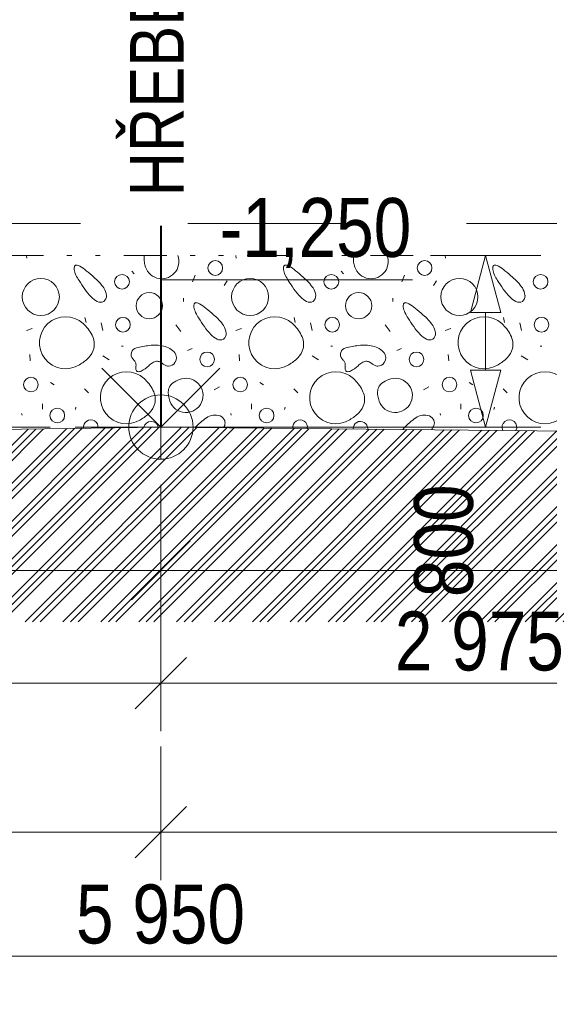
# Model space of a CAD drawing. Header units: millimetres. Extents: x -479461597 to -478645968, y -1101060132 to -1100898045.
# Tile 134 of 145: x -478675341 to -478672871, y -1101050144 to -1101045550. Entities that reach past the tile are written whole.
import ezdxf

# ---------------------------------------------------------------- set-up
doc = ezdxf.new("R2010")
doc.units = ezdxf.units.MM
doc.header["$MEASUREMENT"] = 0
for name, pattern in [('19-015-_48_Čerchovaná s jednou', [5000, 3000, -1000, 0, -1000]), ('Wipeout_Contour', [1000, 0, -1000]), ('Čerchovaná se dvěma tečkami', [575, 200, -110, 22.5, -110, 22.5, -110]), ('Čárkovaná L', [1300, 800, -500])]:
    doc.linetypes.add(name, pattern=pattern)
for name, color, linetype in [('2D prvky - čary', 7, 'Continuous'), ('Bourané_2D prvky - vyplně', 7, 'Continuous'), ('Bourané_Kóty - SP', 7, 'Continuous'), ('Kóty - SP', 7, 'Continuous')]:
    doc.layers.add(name, color=color, linetype=linetype)
for name, color, linetype, lineweight in [('2D prvky - čary _Pero_č.__163', 7, 'Continuous', 13), ('2D prvky - čary _Pero_č.__8', 7, 'Continuous', 40), ('Bourané_Anotace - SP_Pero_č.__2', 7, 'Continuous', 20), ('Konstrukce - základy podsyp_Pero_č.__96', 124, 'Continuous', 13)]:
    doc.layers.add(name, color=color, linetype=linetype, lineweight=lineweight)
for name, color, linetype, lineweight, true_color in [('Bourané_2D prvky - vyplně_Pero_č.__40', 7, 'Continuous', 13, 0xc9ca94), ('Bourané_Konstrukce - základy výkop_Pero_č.__109', 7, 'Continuous', 13, 0x6da3d7), ('Bourané_Kóty - SP_Pero_č.__25', 7, 'Continuous', 13, 0x1a4f6e), ('Bourané_Kóty - SP_Pero_č.__45', 7, 'Continuous', 13, 0x1a4f6e), ('Bourané_Kóty - SP_Pero_č.__85', 7, 'Continuous', 13, 0x1a4f6e), ('Kóty - SP_Pero_č.__25', 7, 'Continuous', 13, 0x1a4f6e), ('Kóty - SP_Pero_č.__45', 7, 'Continuous', 13, 0x1a4f6e), ('Kóty - SP_Pero_č.__85', 7, 'Continuous', 13, 0x1a4f6e), ('Situace - terén HTU_Pero_č.__186', 7, 'Continuous', 20, 0x7b0011)]:
    doc.layers.add(name, color=color, linetype=linetype, lineweight=lineweight, true_color=true_color)
doc.styles.add('GENERATED_STYLE_5', font='txt')
doc.dimstyles.new('GENERATED_STYLE__1', dxfattribs={"dimtxt": 275, "dimasz": 228, "dimexe": 0.18, "dimexo": 400, "dimgap": 0.09, "dimtad": 1, "dimtih": 1, "dimtoh": 1, "dimdec": 0, "dimzin": 0, "dimdsep": 46, "dimtxsty": 'GENERATED_STYLE_5', "dimblk": 'ARROWHEAD_6', "dimblk1": 'ARROWHEAD_6', "dimblk2": 'ARROWHEAD_6', "dimcen": 0.09, "dimclrd": 256, "dimclre": 256, "dimclrt": 256, "dimazin": 0, "dimtfac": 1, "dimtdec": 4, "dimtmove": 0, "dimatfit": 3, "dimfxl": 1, "dimtolj": 1, "dimtzin": 0, "dimarcsym": 0})
doc.dimstyles.new('GENERATED_STYLE__5', dxfattribs={"dimtxt": 275, "dimasz": 228, "dimexe": 0.18, "dimexo": 0.0625, "dimgap": 0.09, "dimtad": 1, "dimtih": 1, "dimtoh": 1, "dimdec": 0, "dimzin": 0, "dimdsep": 46, "dimtxsty": 'GENERATED_STYLE_5', "dimblk": 'ARROWHEAD_6', "dimblk1": 'ARROWHEAD_6', "dimblk2": 'ARROWHEAD_6', "dimcen": 0.09, "dimclrd": 256, "dimclre": 256, "dimclrt": 256, "dimazin": 0, "dimtfac": 1, "dimtdec": 4, "dimtmove": 0, "dimatfit": 3, "dimfxl": 1, "dimtolj": 1, "dimtzin": 0, "dimarcsym": 0})
doc.dimstyles.new('GENERATED_STYLE__6', dxfattribs={"dimtxt": 275, "dimasz": 261.25, "dimexe": 0.18, "dimexo": 400, "dimgap": 0.09, "dimtad": 1, "dimtih": 1, "dimtoh": 1, "dimdec": 0, "dimzin": 0, "dimdsep": 46, "dimtxsty": 'GENERATED_STYLE_5', "dimblk": 'ARROWHEAD_6', "dimblk1": 'ARROWHEAD_6', "dimblk2": 'ARROWHEAD_6', "dimcen": 0.09, "dimclrd": 256, "dimclre": 256, "dimclrt": 256, "dimazin": 0, "dimtfac": 1, "dimtdec": 4, "dimtmove": 0, "dimatfit": 3, "dimfxl": 1, "dimtolj": 1, "dimtzin": 0, "dimarcsym": 0})
doc.dimstyles.new('GENERATED_STYLE__7', dxfattribs={"dimtxt": 275, "dimasz": 261.25, "dimexe": 0.18, "dimexo": 400, "dimgap": 0.09, "dimtad": 1, "dimdec": 0, "dimzin": 0, "dimdsep": 46, "dimtxsty": 'GENERATED_STYLE_5', "dimblk": 'ARROWHEAD_6', "dimblk1": 'ARROWHEAD_6', "dimblk2": 'ARROWHEAD_6', "dimcen": 0.09, "dimclrd": 256, "dimclre": 256, "dimclrt": 256, "dimazin": 0, "dimtfac": 1, "dimtdec": 4, "dimtmove": 0, "dimatfit": 3, "dimfxl": 1, "dimtolj": 1, "dimtzin": 0, "dimarcsym": 0})
doc.dimstyles.new('GENERATED_STYLE__8', dxfattribs={"dimtxt": 275, "dimasz": 261.25, "dimexe": 0.18, "dimexo": 100, "dimgap": 0.09, "dimtad": 1, "dimdec": 0, "dimzin": 0, "dimdsep": 46, "dimtxsty": 'GENERATED_STYLE_5', "dimblk": 'ARROWHEAD_4', "dimblk1": 'ARROWHEAD_4', "dimblk2": 'ARROWHEAD_4', "dimcen": 0.09, "dimclrd": 256, "dimclre": 256, "dimclrt": 256, "dimazin": 0, "dimtfac": 1, "dimtdec": 4, "dimtmove": 0, "dimatfit": 3, "dimfxl": 1, "dimtolj": 1, "dimtzin": 0, "dimarcsym": 0})

# ---------------------------------------------------------------- blocks, each defined once
blk = doc.blocks.new('*X179', base_point=(-478662657.7, -1101046200.7))
at = {"layer": 'Bourané_2D prvky - vyplně_Pero_č.__40', "color": 9, "linetype": 'Continuous', "lineweight": 13, "true_color": 0xc9ca94}
for p, q in [((-478675308.1, -1101046662.5), (-478675309.6, -1101046650.7)), ((-478674331.8, -1101046662.5), (-478674333.3, -1101046650.7)), ((-478673355.5, -1101046662.5), (-478673357, -1101046650.7)), ((-478674818.9, -1101046723.3), (-478674807, -1101046735.2)), ((-478674522.8, -1101046742.3), (-478674534.6, -1101046773.1)), ((-478673842.6, -1101046723.3), (-478673830.7, -1101046735.2)), ((-478673546.5, -1101046742.3), (-478673558.3, -1101046773.1)), ((-478674387.8, -1101046789.6), (-478674373.6, -1101046768.3)), ((-478673411.5, -1101046789.6), (-478673397.3, -1101046768.3)), ((-478674577.3, -1101046848.9), (-478674577.3, -1101046865.4)), ((-478673601, -1101046848.9), (-478673601, -1101046865.4)), ((-478675036.8, -1101046938.9), (-478675032.1, -1101046962.6)), ((-478674961, -1101046964.9), (-478674953.9, -1101047000.4)), ((-478674589.1, -1101047005.2), (-478674612.8, -1101046974.4)), ((-478674060.5, -1101046938.9), (-478674055.7, -1101046962.6)), ((-478673984.7, -1101046964.9), (-478673977.6, -1101047000.4)), ((-478673612.8, -1101047005.2), (-478673636.5, -1101046974.4)), ((-478673084.2, -1101046938.9), (-478673079.4, -1101046962.6)), ((-478673008.4, -1101046964.9), (-478673001.2, -1101047000.4)), ((-478675283.1, -1101046991), (-478675309.2, -1101047000.4)), ((-478674306.8, -1101046991), (-478674332.9, -1101047000.4)), ((-478673330.5, -1101046991), (-478673356.5, -1101047000.4)), ((-478675294.7, -1101047111.5), (-478675292.4, -1101047142.3)), ((-478674866.3, -1101047073.9), (-478674859.1, -1101047073.9)), ((-478674558.3, -1101047092.8), (-478674537, -1101047083.4)), ((-478674318.4, -1101047111.5), (-478674316.1, -1101047142.3)), ((-478673889.9, -1101047073.9), (-478673882.8, -1101047073.9)), ((-478673582, -1101047092.8), (-478673560.7, -1101047083.4)), ((-478673342.1, -1101047111.5), (-478673339.7, -1101047142.3)), ((-478672913.6, -1101047073.9), (-478672906.5, -1101047073.9)), ((-478674954.2, -1101047118.2), (-478674923.4, -1101047137.2)), ((-478673977.9, -1101047118.2), (-478673947.1, -1101047137.2)), ((-478673001.5, -1101047118.2), (-478672970.8, -1101047137.2)), ((-478675197.2, -1101047242.5), (-478675180.4, -1101047253.3)), ((-478674220.9, -1101047242.5), (-478674204.1, -1101047253.3)), ((-478673244.5, -1101047242.5), (-478673227.8, -1101047253.3)), ((-478675039.2, -1101047272), (-478675020.2, -1101047290.9)), ((-478674408.7, -1101047262.9), (-478674434.8, -1101047277.1)), ((-478674062.8, -1101047272), (-478674043.9, -1101047290.9)), ((-478673432.4, -1101047262.9), (-478673458.4, -1101047277.1)), ((-478673086.5, -1101047272), (-478673067.6, -1101047290.9)), ((-478675235.8, -1101047366.7), (-478675235.8, -1101047343)), ((-478674259.4, -1101047366.7), (-478674259.4, -1101047343)), ((-478673283.1, -1101047366.7), (-478673283.1, -1101047343)), ((-478675330.5, -1101047395.1), (-478675332.9, -1101047388)), ((-478675081.8, -1101047369.1), (-478675079.4, -1101047357.2)), ((-478674354.2, -1101047395.1), (-478674356.5, -1101047388)), ((-478674105.5, -1101047369.1), (-478674103.1, -1101047357.2)), ((-478673377.9, -1101047395.1), (-478673380.2, -1101047388)), ((-478673129.2, -1101047369.1), (-478673126.8, -1101047357.2))]:
    blk.add_line(p, q, dxfattribs=at)
for centre, radius in [((-478674429.1, -1101046708.4), 34.3), ((-478673452.8, -1101046708.4), 34.3), ((-478674864.1, -1101046772.8), 34.3), ((-478673887.8, -1101046772.8), 34.3), ((-478672911.4, -1101046772.8), 34.3), ((-478675242.9, -1101046843.4), 86.5), ((-478674266.6, -1101046843.4), 86.5), ((-478673290.3, -1101046843.4), 86.5), ((-478674736.9, -1101046884.4), 61.2), ((-478673760.6, -1101046884.4), 61.2), ((-478674859.9, -1101046973.2), 34.3), ((-478673883.6, -1101046973.2), 34.3), ((-478672907.3, -1101046973.2), 34.3), ((-478674466.9, -1101047134.9), 34.3), ((-478673490.6, -1101047134.9), 34.3), ((-478675289.2, -1101047252.3), 34.3), ((-478674312.8, -1101047252.3), 34.3), ((-478673336.5, -1101047252.3), 34.3), ((-478675166, -1101047396.6), 34.3), ((-478674189.7, -1101047396.6), 34.3), ((-478673213.3, -1101047396.6), 34.3)]:
    blk.add_circle(centre, radius, dxfattribs=at)
for centre, radius, start, end in [((-478674700.9, -1101046664.4), 60.4, 166.8265, 183.2347), ((-478674678.8, -1101046678.7), 79.9, 190.4282, 20.57), ((-478673724.5, -1101046664.4), 60.4, 166.8265, 183.2347), ((-478673702.4, -1101046678.7), 79.9, 190.4282, 20.57), ((-478675074.4, -1101046705.3), 12.4, 144.5812, 165.7924), ((-478675077.9, -1101046702.9), 8.15, 116.4425, 143.7464), ((-478675077.4, -1101046704.4), 9.77, 91.5878, 115.1953), ((-478675077.2, -1101046712.5), 17.9, 76.2622, 91.634), ((-478675084.7, -1101046740.9), 47.3, 60.0923, 75.5611), ((-478675162.4, -1101046877), 203.9, 49.777, 60.2392), ((-478674621.4, -1101046660), 140, 183.2095, 193.7302), ((-478674098.1, -1101046705.3), 12.4, 144.5812, 165.7924), ((-478674101.6, -1101046702.9), 8.15, 116.4425, 143.7464), ((-478674101.1, -1101046704.4), 9.77, 91.5878, 115.1953), ((-478674100.9, -1101046712.5), 17.9, 76.2622, 91.634), ((-478674108.4, -1101046740.9), 47.3, 60.0923, 75.5611), ((-478674186, -1101046877), 203.9, 49.777, 60.2392), ((-478673645.1, -1101046660), 140, 183.2095, 193.7302), ((-478673121.7, -1101046705.3), 12.4, 144.5812, 165.7924), ((-478673125.3, -1101046702.9), 8.15, 116.4425, 143.7464), ((-478673124.8, -1101046704.4), 9.77, 91.5878, 115.1953), ((-478673124.5, -1101046712.5), 17.9, 76.2622, 91.634), ((-478673132.1, -1101046740.9), 47.3, 60.0923, 75.5611), ((-478673209.7, -1101046877), 203.9, 49.777, 60.2392), ((-478675052.3, -1101046710.1), 35.1, 166.9916, 187.7906), ((-478675007.4, -1101046705.9), 80.1, 186.4296, 206.157), ((-478674873.1, -1101046639.1), 230.1, 206.3304, 213.6244), ((-478675618, -1101047442.6), 930.2, 47.9748, 50.8493), ((-478674075.9, -1101046710.1), 35.1, 166.9916, 187.7906), ((-478674031.1, -1101046705.9), 80.1, 186.4296, 206.157), ((-478673896.7, -1101046639.1), 230.1, 206.3304, 213.6244), ((-478674641.7, -1101047442.6), 930.2, 47.9748, 50.8493), ((-478673099.6, -1101046710.1), 35.1, 166.9916, 187.7906), ((-478673054.8, -1101046705.9), 80.1, 186.4296, 206.157), ((-478672920.4, -1101046639.1), 230.1, 206.3304, 213.6244), ((-478673665.3, -1101047442.6), 930.2, 47.9748, 50.8493), ((-478674676.2, -1101046538.6), 450.4, 210.4057, 222.5965), ((-478675136.4, -1101046927.1), 225.2, 33.8343, 51.1866), ((-478673699.9, -1101046538.6), 450.4, 210.4057, 222.5965), ((-478674160.1, -1101046927.1), 225.2, 33.8343, 51.1866), ((-478672723.6, -1101046538.6), 450.4, 210.4057, 222.5965), ((-478673183.8, -1101046927.1), 225.2, 33.8343, 51.1866), ((-478675016.3, -1101046845.2), 79.8, 6.3813, 32.9796), ((-478674966.8, -1101046839.9), 30, 305.4921, 6.9034), ((-478674040, -1101046845.2), 79.8, 6.3813, 32.9796), ((-478673990.5, -1101046839.9), 30, 305.4921, 6.9034), ((-478673063.7, -1101046845.2), 79.8, 6.3813, 32.9796), ((-478673014.1, -1101046839.9), 30, 305.4921, 6.9034), ((-478674934.4, -1101046776.5), 99.3, 222.3712, 243.0633), ((-478674965.1, -1101046837.4), 31.2, 242.6052, 300.2402), ((-478674493.6, -1101046885.7), 35.1, 166.9916, 187.7906), ((-478674515.8, -1101046880.9), 12.4, 144.5812, 165.7924), ((-478674519.3, -1101046878.5), 8.15, 116.4425, 143.7464), ((-478674518.8, -1101046880), 9.77, 91.5878, 115.1953), ((-478674518.6, -1101046888.1), 17.9, 76.2622, 91.634), ((-478674526.1, -1101046916.5), 47.3, 60.0923, 75.5611), ((-478674603.7, -1101047052.5), 203.9, 49.777, 60.2392), ((-478673958.1, -1101046776.5), 99.3, 222.3712, 243.0633), ((-478673988.7, -1101046837.4), 31.2, 242.6052, 300.2402), ((-478673517.3, -1101046885.7), 35.1, 166.9916, 187.7906), ((-478673539.4, -1101046880.9), 12.4, 144.5812, 165.7924), ((-478673543, -1101046878.5), 8.15, 116.4425, 143.7464), ((-478673542.5, -1101046880), 9.77, 91.5878, 115.1953), ((-478673542.2, -1101046888.1), 17.9, 76.2622, 91.634), ((-478673549.8, -1101046916.5), 47.3, 60.0923, 75.5611), ((-478673627.4, -1101047052.5), 203.9, 49.777, 60.2392), ((-478672981.8, -1101046776.5), 99.3, 222.3712, 243.0633), ((-478673012.4, -1101046837.4), 31.2, 242.6052, 300.2402), ((-478674448.8, -1101046881.5), 80.1, 186.4296, 206.157), ((-478674314.4, -1101046814.7), 230.1, 206.3304, 213.6244), ((-478675059.4, -1101047618.2), 930.2, 47.9748, 50.8493), ((-478674577.8, -1101047102.7), 225.2, 33.8343, 51.1866), ((-478673472.5, -1101046881.5), 80.1, 186.4296, 206.157), ((-478673338.1, -1101046814.7), 230.1, 206.3304, 213.6244), ((-478674083, -1101047618.2), 930.2, 47.9748, 50.8493), ((-478673601.5, -1101047102.7), 225.2, 33.8343, 51.1866), ((-478675127.7, -1101047057.2), 121.6, 47.4454, 302.6151), ((-478675181.9, -1101047115.2), 201, 27.7394, 47.2569), ((-478674117.6, -1101046714.2), 450.4, 210.4057, 222.5965), ((-478674151.4, -1101047057.2), 121.6, 47.4454, 302.6151), ((-478674205.6, -1101047115.2), 201, 27.7394, 47.2569), ((-478673141.3, -1101046714.2), 450.4, 210.4057, 222.5965), ((-478673175.1, -1101047057.2), 121.6, 47.4454, 302.6151), ((-478673229.3, -1101047115.2), 201, 27.7394, 47.2569), ((-478675085.8, -1101047064.9), 92.5, 347.7666, 27.8507), ((-478674375.8, -1101046952.1), 99.3, 222.3712, 243.0633), ((-478674457.7, -1101047020.8), 79.8, 6.3813, 32.9796), ((-478674408.2, -1101047015.5), 30, 305.4921, 6.9034), ((-478674109.5, -1101047064.9), 92.5, 347.7666, 27.8507), ((-478673399.5, -1101046952.1), 99.3, 222.3712, 243.0633), ((-478673481.4, -1101047020.8), 79.8, 6.3813, 32.9796), ((-478673431.8, -1101047015.5), 30, 305.4921, 6.9034), ((-478673133.2, -1101047064.9), 92.5, 347.7666, 27.8507), ((-478674406.4, -1101047013), 31.2, 242.6052, 300.2402), ((-478673430.1, -1101047013), 31.2, 242.6052, 300.2402), ((-478675088.5, -1101047059.5), 96.3, 314.7779, 344.9961), ((-478674790.2, -1101047112), 31.5, 102.3324, 221.6658), ((-478674682, -1101047544), 476.8, 96.6259, 103.9434), ((-478674710.5, -1101047249.4), 181.1, 76.9848, 98.4191), ((-478674698.9, -1101047188.6), 119.2, 60.5831, 75.8236), ((-478674673.6, -1101047146.2), 69.8, 37.6475, 61.5974), ((-478674650.9, -1101047127.3), 40.4, 327.0376, 36.1209), ((-478674112.2, -1101047059.5), 96.3, 314.7779, 344.9961), ((-478673813.8, -1101047112), 31.5, 102.3324, 221.6658), ((-478673705.7, -1101047544), 476.8, 96.6259, 103.9434), ((-478673734.2, -1101047249.4), 181.1, 76.9848, 98.4191), ((-478673722.6, -1101047188.6), 119.2, 60.5831, 75.8236), ((-478673697.3, -1101047146.2), 69.8, 37.6475, 61.5974), ((-478673674.6, -1101047127.3), 40.4, 327.0376, 36.1209), ((-478673135.8, -1101047059.5), 96.3, 314.7779, 344.9961), ((-478675161.7, -1101046985.9), 200.1, 299.8029, 314.8134), ((-478674880, -1101047199.4), 93.8, 36.3442, 45.0506), ((-478674828.5, -1101047161.3), 29.8, 9.2485, 36.0448), ((-478674850.5, -1101047161.7), 51.7, 352.8034, 5.8388), ((-478674631.4, -1101047279.1), 157.3, 125.1766, 133.3696), ((-478674698.8, -1101047182.6), 39.5, 96.3875, 125.8548), ((-478674701.5, -1101047174.8), 31.5, 62.2902, 93.1672), ((-478674730.2, -1101047227.8), 91.8, 52.6959, 61.7729), ((-478674612.7, -1101047072.6), 102.9, 232.9934, 240.456), ((-478674647.6, -1101047130.8), 35.8, 269.5174, 328.7918), ((-478674185.4, -1101046985.9), 200.1, 299.8029, 314.8134), ((-478673903.7, -1101047199.4), 93.8, 36.3442, 45.0506), ((-478673852.2, -1101047161.3), 29.8, 9.2485, 36.0448), ((-478673874.2, -1101047161.7), 51.7, 352.8034, 5.8388), ((-478673655.1, -1101047279.1), 157.3, 125.1766, 133.3696), ((-478673722.5, -1101047182.6), 39.5, 96.3875, 125.8548), ((-478673725.2, -1101047174.8), 31.5, 62.2902, 93.1672), ((-478673753.9, -1101047227.8), 91.8, 52.6959, 61.7729), ((-478673636.4, -1101047072.6), 102.9, 232.9934, 240.456), ((-478673671.3, -1101047130.8), 35.8, 269.5174, 328.7918), ((-478673209, -1101046985.9), 200.1, 299.8029, 314.8134), ((-478674843.5, -1101047313.8), 121.6, 47.4454, 302.6151), ((-478674754.6, -1101047174.4), 45.1, 172.1101, 189.0874), ((-478674784.2, -1101047178.9), 15.1, 189.971, 219.9454), ((-478674787.9, -1101047181.3), 10.8, 222.4728, 257.5463), ((-478674786.5, -1101047173.7), 18.5, 258.5237, 281.5295), ((-478674790.4, -1101047152.1), 40.5, 280.7953, 293.5363), ((-478674829.3, -1101047073.5), 128.1, 295.4669, 314.5735), ((-478674646.1, -1101047131.1), 35.6, 240.8322, 267.0065), ((-478673867.2, -1101047313.8), 121.6, 47.4454, 302.6151), ((-478673778.3, -1101047174.4), 45.1, 172.1101, 189.0874), ((-478673807.9, -1101047178.9), 15.1, 189.971, 219.9454), ((-478673811.6, -1101047181.3), 10.8, 222.4728, 257.5463), ((-478673810.2, -1101047173.7), 18.5, 258.5237, 281.5295), ((-478673814.1, -1101047152.1), 40.5, 280.7953, 293.5363), ((-478673853, -1101047073.5), 128.1, 295.4669, 314.5735), ((-478673669.8, -1101047131.1), 35.6, 240.8322, 267.0065), ((-478672890.9, -1101047313.8), 121.6, 47.4454, 302.6151), ((-478674897.7, -1101047371.8), 201, 27.7394, 47.2569), ((-478674566.1, -1101047303), 79.9, 190.4282, 104.6294), ((-478674591.5, -1101047290.4), 57.9, 120.7918, 156.6671), ((-478674549, -1101047361.1), 140.5, 105.3821, 120.9077), ((-478673921.3, -1101047371.8), 201, 27.7394, 47.2569), ((-478673589.7, -1101047303), 79.9, 190.4282, 104.6294), ((-478673615.2, -1101047290.4), 57.9, 120.7918, 156.6671), ((-478673572.7, -1101047361.1), 140.5, 105.3821, 120.9077), ((-478674801.6, -1101047321.5), 92.5, 347.7666, 27.8507), ((-478674588.2, -1101047288.7), 60.4, 159.3574, 183.2347), ((-478674508.7, -1101047284.3), 140, 183.2095, 193.7302), ((-478673825.3, -1101047321.5), 92.5, 347.7666, 27.8507), ((-478673611.9, -1101047288.7), 60.4, 159.3574, 183.2347), ((-478673532.4, -1101047284.3), 140, 183.2095, 193.7302), ((-478674804.2, -1101047316.2), 96.3, 314.7779, 344.9961), ((-478673827.9, -1101047316.2), 96.3, 314.7779, 344.9961), ((-478674877.4, -1101047242.6), 200.1, 299.8029, 314.8134), ((-478673901.1, -1101047242.6), 200.1, 299.8029, 314.8134), ((-478675009.9, -1101047451.5), 34.3, 354.2373, 187.5041), ((-478674728.2, -1101047458.5), 34.3, 13.1177, 168.6237), ((-478674331.3, -1101047628), 259.5, 129.9016, 137.3442), ((-478674358.3, -1101047581.9), 207.1, 122.8427, 132.3696), ((-478674423.6, -1101047480.5), 86.5, 100.496, 122.8825), ((-478674428.3, -1101047454.9), 60.4, 68.6646, 100.5486), ((-478674419.5, -1101047432.6), 36.5, 19.3509, 68.7902), ((-478674419.7, -1101047431.4), 36.2, 341.8983, 17.4009), ((-478674033.5, -1101047451.5), 34.3, 350.2187, 188.6354), ((-478673751.8, -1101047458.5), 34.3, 357.1777, 181.6764), ((-478673355, -1101047628), 259.5, 129.9016, 140.1858), ((-478673381.9, -1101047581.9), 207.1, 122.8427, 132.3696), ((-478673447.3, -1101047480.5), 86.5, 100.496, 122.8825), ((-478673452, -1101047454.9), 60.4, 68.6646, 100.5486), ((-478673443.2, -1101047432.6), 36.5, 19.3509, 68.7902), ((-478673443.4, -1101047431.4), 36.2, 341.8983, 17.4009), ((-478673057.2, -1101047451.5), 34.3, 333.0308, 205.8234), ((-478674450.3, -1101047420.4), 68.8, 331.255, 341.1053), ((-478673474, -1101047420.4), 68.8, 321.5477, 341.1053)]:
    blk.add_arc(centre, radius, start, end, dxfattribs=at)
blk = doc.blocks.new('výplň_4_6', base_point=(-478662657.7, -1101046200.7))
at = {"color": 254, "linetype": 'Wipeout_Contour', "lineweight": 0, "ltscale": 24011978990.64953}
blk.add_wipeout([(-478688055.8, -1101047000.7), (-478688055.8, -1101047050.7), (-478687945.3, -1101047050.7), (-478687748.9, -1101047247), (-478687712.7, -1101047354.7), (-478691005.8, -1101047375.5), (-478691005.8, -1101047426.3), (-478687663.7, -1101047528.4), (-478687575.4, -1101047849.4), (-478687316.7, -1101047849.4), (-478687241.1, -1101047641.4), (-478674683, -1101047450.5), (-478661207.3, -1101047585.3), (-478661104.7, -1101047958.3), (-478660810.4, -1101047958.3), (-478660705.3, -1101047576), (-478659572, -1101047564.7), (-478659555.2, -1101046721.3), (-478660657.8, -1101046650.7), (-478688055.8, -1101046650.7)], dxfattribs=at).dxf.layer = 'Bourané_2D prvky - vyplně'
at = {"layer": 'Bourané_2D prvky - vyplně_Pero_č.__40', "color": 9, "linetype": 'Continuous', "lineweight": 13, "true_color": 0xc9ca94}
blk.add_blockref('*X179', (-478662657.7, -1101046200.7), dxfattribs=at)
blk = doc.blocks.new('Čára_10_6', base_point=(-478674683.1, -1101046512.1))
at = {"layer": '2D prvky - čary _Pero_č.__163', "color": 7, "linetype": 'Continuous', "lineweight": 13}
for p, q in [((-478674683, -1101047300.5), (-478674683, -1101047600.5)), ((-478674833, -1101047450.5), (-478674533, -1101047450.5))]:
    blk.add_line(p, q, dxfattribs=at)
blk.add_circle((-478674683, -1101047450.5), 150, dxfattribs=at)
at = {"layer": '2D prvky - čary _Pero_č.__8', "color": 7, "linetype": '19-015-_48_Čerchovaná s jednou', "lineweight": 40}
blk.add_line((-478674683.1, -1101046512.1), (-478674683, -1101047450.5), dxfattribs=at)
blk = doc.blocks.new('*D199', base_point=(-478662657.7, -1101046200.7))
at = {"layer": 'Kóty - SP_Pero_č.__45', "color": 146, "linetype": 'Continuous', "lineweight": 13, "true_color": 0x1a4f6e}
for p, q in [((-478677537.8, -1101049799.1), (-478677777.8, -1101050039.1)), ((-478671587.8, -1101049799.1), (-478671827.8, -1101050039.1))]:
    blk.add_line(p, q, dxfattribs=at)
at = {"layer": 'Kóty - SP_Pero_č.__85', "color": 146, "linetype": 'Continuous', "lineweight": 13, "true_color": 0x1a4f6e}
for p, q in [((-478677657.8, -1101050144.1), (-478677657.8, -1101049694.1)), ((-478671707.8, -1101050144.1), (-478671707.8, -1101049694.1)), ((-478677657.8, -1101049919.1), (-478671707.8, -1101049919.1))]:
    blk.add_line(p, q, dxfattribs=at)
at = {"layer": 'Kóty - SP_Pero_č.__25', "color": 146, "lineweight": 13, "true_color": 0x1a4f6e, "insert": (-478675078.8, -1101049864.1), "char_height": 275, "attachment_point": 7, "style": 'GENERATED_STYLE_5'}
blk.add_mtext('\\A1;{\\pql;\\fArial Narrow|b0|i0|c238|p34;5\xa0950}', dxfattribs=at)
blk = doc.blocks.new('ARROWHEAD_6')
at = {"color": 0, "linetype": 'Continuous', "lineweight": 0}
for p, q in [((-0.5, -0.5), (0.5, 0.5)), ((0, 0), (-1, 0))]:
    blk.add_line(p, q, dxfattribs=at)
blk = doc.blocks.new('*D205', base_point=(-478662657.7, -1101046200.7))
at = {"layer": 'Kóty - SP_Pero_č.__45', "color": 146, "linetype": 'Continuous', "lineweight": 13, "true_color": 0x1a4f6e}
for p, q in [((-478677537.8, -1101048525.2), (-478677777.8, -1101048765.2)), ((-478674563, -1101048525.2), (-478674803, -1101048765.2))]:
    blk.add_line(p, q, dxfattribs=at)
at = {"layer": 'Kóty - SP_Pero_č.__85', "color": 146, "linetype": 'Continuous', "lineweight": 13, "true_color": 0x1a4f6e}
for p, q in [((-478677657.8, -1101048870.2), (-478677657.8, -1101048245.2)), ((-478674683, -1101048870.2), (-478674683, -1101048245.2)), ((-478677837.8, -1101048645.2), (-478677657.8, -1101048645.2)), ((-478677657.8, -1101048645.2), (-478674683, -1101048645.2))]:
    blk.add_line(p, q, dxfattribs=at)
at = {"layer": 'Kóty - SP_Pero_č.__25', "color": 146, "lineweight": 13, "true_color": 0x1a4f6e, "insert": (-478676566.4, -1101048590.2), "char_height": 275, "attachment_point": 7, "style": 'GENERATED_STYLE_5'}
blk.add_mtext('\\A1;{\\pql;\\fArial Narrow|b0|i0|c238|p34;2\xa0975}', dxfattribs=at)
blk = doc.blocks.new('*D206', base_point=(-478662657.7, -1101046200.7))
at = {"layer": 'Kóty - SP_Pero_č.__45', "color": 146, "linetype": 'Continuous', "lineweight": 13, "true_color": 0x1a4f6e}
for p, q in [((-478674563, -1101048525.2), (-478674803, -1101048765.2)), ((-478671827.8, -1101048765.2), (-478671587.8, -1101048525.2))]:
    blk.add_line(p, q, dxfattribs=at)
at = {"layer": 'Kóty - SP_Pero_č.__85', "color": 146, "linetype": 'Continuous', "lineweight": 13, "true_color": 0x1a4f6e}
for p, q in [((-478674683, -1101048870.2), (-478674683, -1101048245.2)), ((-478671707.8, -1101048870.2), (-478671707.8, -1101048245.2)), ((-478674683, -1101048645.2), (-478671707.8, -1101048645.2)), ((-478671707.8, -1101048645.2), (-478671527.8, -1101048645.2))]:
    blk.add_line(p, q, dxfattribs=at)
at = {"layer": 'Kóty - SP_Pero_č.__25', "color": 146, "lineweight": 13, "true_color": 0x1a4f6e, "insert": (-478673591.4, -1101048590.2), "char_height": 275, "attachment_point": 7, "style": 'GENERATED_STYLE_5'}
blk.add_mtext('\\A1;{\\pql;\\fArial Narrow|b0|i0|c238|p34;2\xa0975}', dxfattribs=at)
blk = doc.blocks.new('*D210', base_point=(-478662657.7, -1101046200.7))
at = {"layer": 'Bourané_Kóty - SP_Pero_č.__45', "color": 146, "linetype": 'Continuous', "lineweight": 13, "true_color": 0x1a4f6e}
for p, q in [((-478687320, -1101047982), (-478687595, -1101048257)), ((-478674545.5, -1101047982), (-478674820.5, -1101048257))]:
    blk.add_line(p, q, dxfattribs=at)
at = {"layer": 'Bourané_Kóty - SP_Pero_č.__85', "color": 146, "linetype": 'Continuous', "lineweight": 13, "true_color": 0x1a4f6e}
for p, q in [((-478687457.5, -1101048377.3), (-478687457.5, -1101047719.5)), ((-478674683, -1101048377.3), (-478674683, -1101047719.5)), ((-478687663.8, -1101048119.5), (-478687457.5, -1101048119.5)), ((-478687457.5, -1101048119.5), (-478674683, -1101048119.5))]:
    blk.add_line(p, q, dxfattribs=at)
at = {"layer": 'Bourané_Kóty - SP_Pero_č.__25', "color": 146, "lineweight": 13, "true_color": 0x1a4f6e, "insert": (-478681554.3, -1101048064.5), "char_height": 275, "attachment_point": 7, "style": 'GENERATED_STYLE_5'}
blk.add_mtext('\\A1;{\\pql;\\fArial Narrow|b0|i0|c238|p34;12\xa0775}', dxfattribs=at)
blk = doc.blocks.new('*D211', base_point=(-478662657.7, -1101046200.7))
at = {"layer": 'Bourané_Kóty - SP_Pero_č.__45', "color": 146, "linetype": 'Continuous', "lineweight": 13, "true_color": 0x1a4f6e}
for p, q in [((-478674545.5, -1101047982), (-478674820.5, -1101048257)), ((-478661095.4, -1101048257), (-478660820.4, -1101047982))]:
    blk.add_line(p, q, dxfattribs=at)
at = {"layer": 'Bourané_Kóty - SP_Pero_č.__85', "color": 146, "linetype": 'Continuous', "lineweight": 13, "true_color": 0x1a4f6e}
for p, q in [((-478674683, -1101048377.3), (-478674683, -1101047719.5)), ((-478660957.9, -1101048377.3), (-478660957.9, -1101047719.5)), ((-478674683, -1101048119.5), (-478660957.9, -1101048119.5)), ((-478660957.9, -1101048119.5), (-478660751.6, -1101048119.5))]:
    blk.add_line(p, q, dxfattribs=at)
at = {"layer": 'Bourané_Kóty - SP_Pero_č.__25', "color": 146, "lineweight": 13, "true_color": 0x1a4f6e, "insert": (-478668304.4, -1101048064.5), "char_height": 275, "attachment_point": 7, "style": 'GENERATED_STYLE_5'}
blk.add_mtext('\\A1;{\\pql;\\fArial Narrow|b0|i0|c238|p34;13\xa0725}', dxfattribs=at)
blk = doc.blocks.new('Kóta_14_6', base_point=(-478674683, -1101047450.5))
at = {"layer": 'Bourané_Kóty - SP_Pero_č.__45', "color": 146, "linetype": 'Continuous', "lineweight": 13, "true_color": 0x1a4f6e}
for p, q in [((-478674683, -1101047450.5), (-478674683, -1101046763)), ((-478674683, -1101046763), (-478673509.9, -1101046763)), ((-478674683, -1101047450.5), (-478674958, -1101047175.5)), ((-478674408, -1101047175.5), (-478674683, -1101047450.5))]:
    blk.add_line(p, q, dxfattribs=at)
at = {"layer": 'Bourané_Kóty - SP_Pero_č.__85', "color": 146, "linetype": 'Continuous', "lineweight": 13, "true_color": 0x1a4f6e}
for q in [(-478675083, -1101047450.5), (-478674476.7, -1101047450.5)]:
    blk.add_line((-478674683, -1101047450.5), q, dxfattribs=at)
at = {"layer": 'Bourané_Kóty - SP_Pero_č.__25', "color": 146, "lineweight": 13, "true_color": 0x1a4f6e, "insert": (-478674408, -1101046708), "char_height": 275, "attachment_point": 7, "style": 'GENERATED_STYLE_5'}
blk.add_mtext('\\A1;{\\pql;\\fArial Narrow|b0|i0|c238|p34;-1,250}', dxfattribs=at)
blk = doc.blocks.new('*D213', base_point=(-478662657.7, -1101046200.7))
at = {"layer": 'Bourané_Kóty - SP_Pero_č.__45', "color": 146, "linetype": 'Continuous', "lineweight": 13, "true_color": 0x1a4f6e}
for p, q in [((-478675462, -1101046638.2), (-478675737, -1101046363.2)), ((-478675737, -1101047313), (-478675462, -1101047588))]:
    blk.add_line(p, q, dxfattribs=at)
at = {"layer": 'Bourané_Kóty - SP_Pero_č.__85', "color": 146, "linetype": 'Continuous', "lineweight": 13, "true_color": 0x1a4f6e}
for p, q in [((-478675599.5, -1101046500.7), (-478675599.5, -1101046294.4)), ((-478675341.7, -1101046500.7), (-478675999.5, -1101046500.7)), ((-478675599.5, -1101047450.5), (-478675599.5, -1101046500.7)), ((-478675199.5, -1101047450.5), (-478675857.3, -1101047450.5)), ((-478675599.5, -1101047656.8), (-478675599.5, -1101047450.5))]:
    blk.add_line(p, q, dxfattribs=at)
at = {"layer": 'Bourané_Kóty - SP_Pero_č.__25', "color": 146, "lineweight": 13, "true_color": 0x1a4f6e, "insert": (-478675654.5, -1101047239.6), "char_height": 275, "attachment_point": 7, "rotation": 90, "style": 'GENERATED_STYLE_5'}
blk.add_mtext('\\A1;{\\pql;\\fArial Narrow|b0|i0|c238|p34;950}', dxfattribs=at)
blk = doc.blocks.new('*D214', base_point=(-478662657.7, -1101046200.7))
at = {"layer": 'Bourané_Kóty - SP_Pero_č.__45', "color": 146, "linetype": 'Continuous', "lineweight": 13, "true_color": 0x1a4f6e}
for p, q in [((-478673168, -1101046650.7), (-478673239.1, -1101046916.2)), ((-478673168, -1101046650.7), (-478673096.8, -1101046916.2)), ((-478673096.8, -1101046916.2), (-478673239.1, -1101046916.2)), ((-478673168, -1101047450.5), (-478673239.1, -1101047185)), ((-478673239.1, -1101047185), (-478673096.8, -1101047185)), ((-478673168, -1101047450.5), (-478673096.8, -1101047185))]:
    blk.add_line(p, q, dxfattribs=at)
at = {"layer": 'Bourané_Kóty - SP_Pero_č.__85', "color": 146, "linetype": 'Continuous', "lineweight": 13, "true_color": 0x1a4f6e}
for p, q in [((-478672910.1, -1101046650.7), (-478673425.8, -1101046650.7)), ((-478673168, -1101047185), (-478673168, -1101046916.2)), ((-478672910.1, -1101047450.5), (-478674583, -1101047450.5))]:
    blk.add_line(p, q, dxfattribs=at)
at = {"layer": 'Bourané_Kóty - SP_Pero_č.__25', "color": 146, "lineweight": 13, "true_color": 0x1a4f6e, "insert": (-478673223, -1101048244.2), "char_height": 275, "attachment_point": 7, "rotation": 90, "style": 'GENERATED_STYLE_5'}
blk.add_mtext('\\A1;{\\pql;\\fArial Narrow|b0|i0|c238|p34;800}', dxfattribs=at)
blk = doc.blocks.new('ARROWHEAD_4')
at = {"color": 0, "linetype": 'Continuous', "lineweight": 0}
blk.add_line((0, 0), (-1, 0), dxfattribs=at)
at = {"color": 0, "linetype": 'Continuous', "lineweight": 0, "flags": 128}
blk.add_lwpolyline([(-1, 0.2679), (0, 0), (-1, -0.2679)], close=True, dxfattribs=at)
blk = doc.blocks.new('*D217', base_point=(-478662657.7, -1101046200.7))
at = {"layer": 'Kóty - SP_Pero_č.__45', "color": 146, "linetype": 'Continuous', "lineweight": 13, "true_color": 0x1a4f6e}
for p, q in [((-478690037.8, -1101049220.5), (-478690277.8, -1101049460.5)), ((-478674563, -1101049220.5), (-478674803, -1101049460.5))]:
    blk.add_line(p, q, dxfattribs=at)
at = {"layer": 'Kóty - SP_Pero_č.__85', "color": 146, "linetype": 'Continuous', "lineweight": 13, "true_color": 0x1a4f6e}
for p, q in [((-478690157.8, -1101049565.5), (-478690157.8, -1101048940.5)), ((-478674683, -1101049565.5), (-478674683, -1101048940.5)), ((-478690337.8, -1101049340.5), (-478690157.8, -1101049340.5)), ((-478690157.8, -1101049340.5), (-478674683, -1101049340.5))]:
    blk.add_line(p, q, dxfattribs=at)
at = {"layer": 'Kóty - SP_Pero_č.__25', "color": 146, "lineweight": 13, "true_color": 0x1a4f6e, "insert": (-478682904.4, -1101049285.5), "char_height": 275, "attachment_point": 7, "style": 'GENERATED_STYLE_5'}
blk.add_mtext('\\A1;{\\pql;\\fArial Narrow|b0|i0|c238|p34;15\xa0475}', dxfattribs=at)
blk = doc.blocks.new('*D218', base_point=(-478662657.7, -1101046200.7))
at = {"layer": 'Kóty - SP_Pero_č.__45', "color": 146, "linetype": 'Continuous', "lineweight": 13, "true_color": 0x1a4f6e}
for p, q in [((-478674563, -1101049220.5), (-478674803, -1101049460.5)), ((-478659687.7, -1101049460.5), (-478659447.7, -1101049220.5))]:
    blk.add_line(p, q, dxfattribs=at)
at = {"layer": 'Kóty - SP_Pero_č.__85', "color": 146, "linetype": 'Continuous', "lineweight": 13, "true_color": 0x1a4f6e}
for p, q in [((-478674683, -1101049565.5), (-478674683, -1101048940.5)), ((-478659567.7, -1101049740.5), (-478659567.7, -1101049115.5)), ((-478674683, -1101049340.5), (-478659567.7, -1101049340.5)), ((-478659567.7, -1101049340.5), (-478659387.7, -1101049340.5))]:
    blk.add_line(p, q, dxfattribs=at)
at = {"layer": 'Kóty - SP_Pero_č.__25', "color": 146, "lineweight": 13, "true_color": 0x1a4f6e, "insert": (-478667609.3, -1101049285.5), "char_height": 275, "attachment_point": 7, "style": 'GENERATED_STYLE_5'}
blk.add_mtext('\\A1;{\\pql;\\fArial Narrow|b0|i0|c238|p34;15\xa0115}', dxfattribs=at)

msp = doc.modelspace()

# ---------------------------------------------------------------- block references
at = {"layer": 'Bourané_2D prvky - vyplně_Pero_č.__40', "color": 9, "linetype": 'Continuous', "lineweight": 13, "true_color": 0xc9ca94}
msp.add_blockref('výplň_4_6', (-478662657.7, -1101046200.7), dxfattribs=at)

# ---------------------------------------------------------------- dimensions: what is measured, and where the dimension line sits
at = {"layer": 'Kóty - SP', "color": 146, "linetype": 'Continuous', "lineweight": 13, "true_color": 0x1a4f6e}
dim = msp.add_linear_dim(base=(-478671707.8, -1101049919.1), p1=(-478677657.8, -1101049919.1), p2=(-478671707.8, -1101049919.1), dimstyle='GENERATED_STYLE__5', dxfattribs=at)
dim.commit()
dim.dimension.update_dxf_attribs({"geometry": '*D199', "text_midpoint": (-478674606.5, -1101049726.6), "dimtype": 160})

# ---------------------------------------------------------------- next in the draw order: wipeouts: each hides what was drawn before it
at = {"color": 254, "linetype": 'Wipeout_Contour', "lineweight": 0, "ltscale": 21610787350.26364}
msp.add_wipeout([(-478691916.3, -1101043989.3), (-478691978.8, -1101043989.3), (-478691978.5, -1101048360.2), (-478659567.8, -1101048357.9), (-478659567.8, -1101047564.7), (-478660705.3, -1101047576), (-478660810.4, -1101047958.3), (-478661104.7, -1101047958.3), (-478661207.3, -1101047585.3), (-478674683, -1101047450.5), (-478687243.9, -1101047650.9), (-478687299, -1101047859.2), (-478687593.3, -1101047859.2), (-478687684.4, -1101047527.8), (-478691005.8, -1101047426.3), (-478691005.8, -1101047200.7), (-478691555.8, -1101047200.7), (-478691555.8, -1101044504.1)], dxfattribs=at).dxf.layer = 'Bourané_2D prvky - vyplně'

# ---------------------------------------------------------------- next in the draw order: hatches: boundary and pattern name
at = {"layer": 'Bourané_2D prvky - vyplně_Pero_č.__40', "linetype": 'Continuous', "lineweight": 13, "true_color": 0xc9ca94}
h = msp.add_hatch(dxfattribs=at)
h.set_pattern_fill('Zemina___původní_0006', color=9, style=0, pattern_type=2)
h.set_pattern_definition([(45, (-478662657.75, -1101046200.66), (-88.38835, 88.38835), []), (45, (-478662675.42, -1101046182.98), (-88.38835, 88.38835), []), (45, (-478662693.1, -1101046165.3), (-88.38835, 88.38835), [])])
h.paths.add_polyline_path([(-478691916.3, -1101043989.3), (-478691978.8, -1101043989.3), (-478691978.5, -1101048360.2), (-478659567.8, -1101048357.9), (-478659567.8, -1101047564.7), (-478660705.3, -1101047576), (-478660810.4, -1101047958.3), (-478661104.7, -1101047958.3), (-478661207.3, -1101047585.3), (-478674683, -1101047450.5), (-478687243.9, -1101047650.9), (-478687299, -1101047859.2), (-478687593.3, -1101047859.2), (-478687684.4, -1101047527.8), (-478691005.8, -1101047426.3), (-478691005.8, -1101047200.7), (-478691555.8, -1101047200.7), (-478691555.8, -1101044504.1)])

# ---------------------------------------------------------------- next in the draw order: linework, layer by layer
at = {"layer": 'Bourané_Konstrukce - základy výkop_Pero_č.__109', "color": 153, "linetype": 'Continuous', "lineweight": 13, "true_color": 0x6da3d7}
for p in [(-478687243.9, -1101047650.9), (-478687243.9, -1101047650.9), (-478687243.9, -1101047650.9), (-478661207.3, -1101047585.3), (-478661207.3, -1101047585.3)]:
    msp.add_line(p, (-478674683, -1101047450.5), dxfattribs=at)
at = {"layer": 'Konstrukce - základy podsyp_Pero_č.__96', "color": 124, "linetype": 'Čerchovaná se dvěma tečkami', "lineweight": 13}
msp.add_line((-478688655.8, -1101046650.7), (-478660657.8, -1101046650.7), dxfattribs=at)
at = {"layer": 'Situace - terén HTU_Pero_č.__186', "color": 246, "linetype": 'Čárkovaná L', "lineweight": 20, "true_color": 0x7b0011}
msp.add_line((-478690157.8, -1101046500.7), (-478659568.9, -1101046500.7), dxfattribs=at)
msp.add_line((-478690157.8, -1101046500.7), (-478659568.9, -1101046500.7), dxfattribs=at)

# ---------------------------------------------------------------- next in the draw order: block references
at = {"layer": '2D prvky - čary', "color": 7, "linetype": '19-015-_48_Čerchovaná s jednou', "lineweight": 40}
msp.add_blockref('Čára_10_6', (-478674683.1, -1101046512.1), dxfattribs=at)
at = {"layer": 'Bourané_Kóty - SP', "color": 146, "linetype": 'Continuous', "lineweight": 13, "true_color": 0x1a4f6e}
msp.add_blockref('Kóta_14_6', (-478674683, -1101047450.5), dxfattribs=at)

# ---------------------------------------------------------------- next in the draw order: texts
at = {"layer": 'Bourané_Anotace - SP_Pero_č.__2', "color": 7, "linetype": 'Continuous', "lineweight": 20, "insert": (-478674701.4, -1101046373.8), "char_height": 250, "attachment_point": 4, "rotation": 90, "style": 'GENERATED_STYLE_5'}
msp.add_mtext('\\A1;{\\pql;\\fArial Narrow|b0|i0|c238|p34;HŘEBEN}', dxfattribs=at)

# ---------------------------------------------------------------- next in the draw order: dimensions: what is measured, and where the dimension line sits
at = {"layer": 'Bourané_Kóty - SP', "color": 146, "linetype": 'Continuous', "lineweight": 13, "true_color": 0x1a4f6e}
for base, p2, dimstyle, picture, middle in [((-478675599.5, -1101046500.7), (-478679851.3, -1101046500.7), 'GENERATED_STYLE__7', '*D213', (-478675792, -1101046925.1)), ((-478673168, -1101046650.7), (-478673071.1, -1101046650.7), 'GENERATED_STYLE__8', '*D214', (-478673360.5, -1101047929.8))]:
    dim = msp.add_linear_dim(base=base, p1=(-478674683, -1101047450.5), p2=p2, angle=90, dimstyle=dimstyle, dxfattribs=at)
    dim.commit()
    dim.dimension.update_dxf_attribs({"geometry": picture, "text_midpoint": middle, "dimtype": 160, "text_rotation": 90})
for base, p1, p2, picture, middle in [((-478674682.9995, -1101048119.4903), (-478687457.5082, -1101047800.0005), (-478674682.9995, -1101047450.5185), '*D210', (-478680977.0784, -1101047926.9903)), ((-478660957.9, -1101048119.5), (-478674683, -1101047450.5), (-478660957.9, -1101047911.6), '*D211', (-478667727.3, -1101047927))]:
    dim = msp.add_linear_dim(base=base, p1=p1, p2=p2, dimstyle='GENERATED_STYLE__6', dxfattribs=at)
    dim.commit()
    dim.dimension.update_dxf_attribs({"geometry": picture, "text_midpoint": middle, "dimtype": 160})
at = {"layer": 'Kóty - SP', "color": 146, "linetype": 'Continuous', "lineweight": 13, "true_color": 0x1a4f6e}
for base, p1, p2, picture, middle in [((-478674683, -1101049340.5), (-478690157.8, -1101046500.7), (-478674683, -1101047450.5), '*D217', (-478682327.2, -1101049148)), ((-478674683, -1101048645.2), (-478677657.8, -1101047632.2), (-478674683, -1101047450.5), '*D205', (-478676094.1, -1101048452.7)), ((-478671707.8, -1101048645.2), (-478674683, -1101047450.5), (-478671707.8, -1101048239.8), '*D206', (-478673119.1, -1101048452.7)), ((-478659567.7, -1101049340.5), (-478674683, -1101047450.5), (-478659567.7, -1101049489.4), '*D218', (-478667032.2, -1101049148))]:
    dim = msp.add_linear_dim(base=base, p1=p1, p2=p2, dimstyle='GENERATED_STYLE__1', dxfattribs=at)
    dim.commit()
    dim.dimension.update_dxf_attribs({"geometry": picture, "text_midpoint": middle, "dimtype": 160})

doc.saveas('drawing.dxf')
